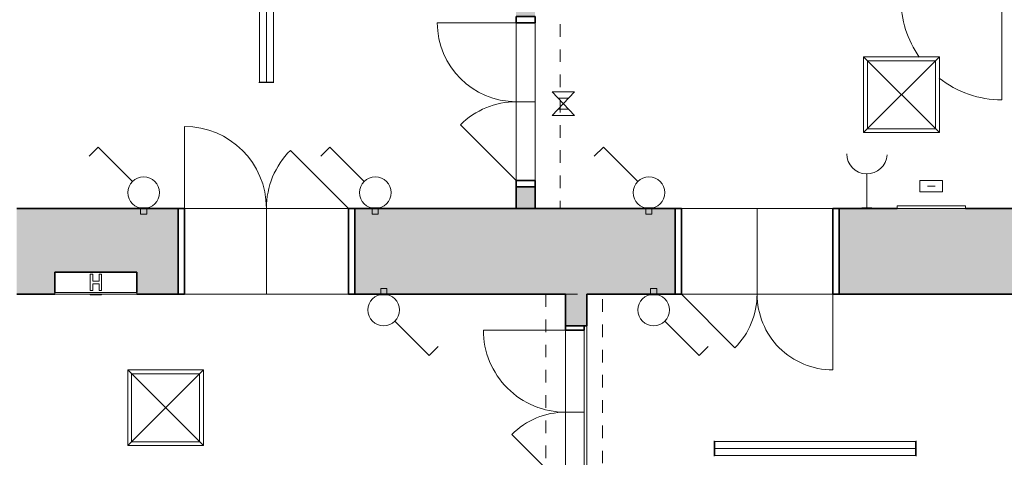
# Model space of a CAD drawing. Header units: metres. Extents: x -0.2 to 46.8, y -4.9 to 28.
# Tile 7 of 15: x 17.8 to 25.6, y 6.4 to 9.9. Entities that reach past the tile are written whole.
import ezdxf

# ---------------------------------------------------------------- set-up
doc = ezdxf.new("R2010")
doc.units = ezdxf.units.M
doc.linetypes.add('AV - Cerch_ 1 tecka 4mm', pattern=[0.006, 0.004, -0.001, 0, -0.001])
for name, color, linetype, lineweight in [('AV-SRAFY', 7, 'Continuous', 35), ('AV-STAVBA', 7, 'Continuous', 18), ('AV-VYBAVENI', 7, 'Continuous', 18)]:
    doc.layers.add(name, color=color, linetype=linetype, lineweight=lineweight)
doc.layers.add('AV-TEXTY', color=5, linetype='Continuous', lineweight=13, true_color=0x0000ff)

# ---------------------------------------------------------------- blocks, each defined once
blk = doc.blocks.new('DO_2-L_Ocel_ - 1250x1970-985810-2NP')
at = {"layer": 'AV-STAVBA', "color": 254, "true_color": 0xcccccc}
for p, q in [((0.65, 0.7349), (0.65, 0.085)), ((-0.6, 0.085), (-0.1757, 0.5093)), ((-0.635, 0.085), (-0.635, -0.065)), ((-0.6, 0.085), (0.65, 0.085)), ((0, 0.085), (0, -0.065)), ((0.685, 0.085), (0.685, -0.065)), ((-0.6, -0.065), (0.65, -0.065))]:
    blk.add_line(p, q, dxfattribs=at)
at = {"layer": 'AV-STAVBA', "color": 254, "lineweight": 35, "true_color": 0xcccccc}
for p, q in [((-0.6, 0.085), (-0.635, 0.085)), ((-0.635, 0.085), (-0.635, -0.065)), ((-0.6, -0.065), (-0.6, 0.085)), ((0.685, 0.085), (0.65, 0.085)), ((0.65, 0.085), (0.65, -0.065)), ((0.685, -0.065), (0.685, 0.085)), ((-0.635, -0.065), (-0.6, -0.065)), ((0.65, -0.065), (0.685, -0.065))]:
    blk.add_line(p, q, dxfattribs=at)
at = {"layer": 'AV-STAVBA', "color": 254, "linetype": 'AV - Cerch_ 1 tecka 4mm', "true_color": 0xcccccc}
for p, q in [((-0.635, 0.085), (0.685, 0.085)), ((-0.6, 0.085), (0.65, 0.085)), ((-0.6, -0.065), (0.65, -0.065)), ((-0.635, -0.085), (0.685, -0.085))]:
    blk.add_line(p, q, dxfattribs=at)
at = {"layer": 'AV-STAVBA', "color": 254, "true_color": 0xcccccc}
for centre, radius, start, end in [((0.6499, 0.085), 0.6499, 89.9951, 180), ((-0.6, 0.085), 0.6, 360, 45)]:
    blk.add_arc(centre, radius, start, end, dxfattribs=at)
blk = doc.blocks.new('DO_2-P_Obl__členěné_222 - 1300x2750_zdobné-986002-2NP')
at = {"layer": 'AV-STAVBA', "color": 254, "true_color": 0xcccccc}
for p, q in [((-0.65, 0.86), (-0.65, 0.21)), ((0.65, 0.21), (0.1904, 0.6696)), ((-0.65, 0.21), (0.65, 0.21)), ((-0.65, -0.47), (-0.65, 0.21)), ((0, 0.21), (0, -0.47)), ((0.65, -0.47), (0.65, 0.21)), ((-0.7, -0.47), (-0.65, -0.47)), ((-0.65, -0.47), (0.65, -0.47)), ((0.65, -0.47), (0.7, -0.47))]:
    blk.add_line(p, q, dxfattribs=at)
at = {"layer": 'AV-STAVBA', "color": 254, "lineweight": 35, "true_color": 0xcccccc}
for p, q in [((-0.65, 0.21), (-0.7, 0.21)), ((-0.7, 0.21), (-0.7, -0.47)), ((-0.65, -0.47), (-0.65, 0.21)), ((0.7, 0.21), (0.65, 0.21)), ((0.65, 0.21), (0.65, -0.47)), ((0.7, -0.47), (0.7, 0.21)), ((-0.7, -0.47), (-0.65, -0.47)), ((0.65, -0.47), (0.7, -0.47))]:
    blk.add_line(p, q, dxfattribs=at)
at = {"layer": 'AV-STAVBA', "color": 254, "linetype": 'AV - Cerch_ 1 tecka 4mm', "true_color": 0xcccccc}
for p, q in [((-0.65, 0.21), (0.65, 0.21)), ((-0.7, -0.47), (0.7, -0.47)), ((-0.65, -0.47), (0.65, -0.47))]:
    blk.add_line(p, q, dxfattribs=at)
at = {"layer": 'AV-STAVBA', "color": 254, "true_color": 0xcccccc}
for centre, start, end in [((-0.65, 0.21), 360, 90), ((0.65, 0.21), 135, 180)]:
    blk.add_arc(centre, 0.65, start, end, dxfattribs=at)
blk = doc.blocks.new('DO_2-P_Obl__členěné_222 - 1200x2700_zdobné-984504-2NP')
at = {"layer": 'AV-STAVBA', "color": 254, "true_color": 0xcccccc}
for p, q in [((-0.6, 0.81), (-0.6, 0.21)), ((0.6, 0.21), (0.1757, 0.6343)), ((-0.6, 0.21), (0.6, 0.21)), ((-0.6, -0.47), (-0.6, 0.21)), ((0, 0.21), (0, -0.47)), ((0.6, -0.47), (0.6, 0.21)), ((-0.65, -0.47), (-0.6, -0.47)), ((-0.6, -0.47), (0.6, -0.47)), ((0.6, -0.47), (0.65, -0.47))]:
    blk.add_line(p, q, dxfattribs=at)
at = {"layer": 'AV-STAVBA', "color": 254, "lineweight": 35, "true_color": 0xcccccc}
for p, q in [((-0.6, 0.21), (-0.65, 0.21)), ((-0.65, 0.21), (-0.65, -0.47)), ((-0.6, -0.47), (-0.6, 0.21)), ((0.65, 0.21), (0.6, 0.21)), ((0.6, 0.21), (0.6, -0.47)), ((0.65, -0.47), (0.65, 0.21)), ((-0.65, -0.47), (-0.6, -0.47)), ((0.6, -0.47), (0.65, -0.47))]:
    blk.add_line(p, q, dxfattribs=at)
at = {"layer": 'AV-STAVBA', "color": 254, "linetype": 'AV - Cerch_ 1 tecka 4mm', "true_color": 0xcccccc}
for p, q in [((-0.6, 0.21), (0.6, 0.21)), ((-0.65, -0.47), (0.65, -0.47)), ((-0.6, -0.47), (0.6, -0.47))]:
    blk.add_line(p, q, dxfattribs=at)
at = {"layer": 'AV-STAVBA', "color": 254, "true_color": 0xcccccc}
for centre, start, end in [((-0.6, 0.21), 360, 90), ((0.6, 0.21), 135, 180)]:
    blk.add_arc(centre, 0.6, start, end, dxfattribs=at)
blk = doc.blocks.new('DO_1-P_Ocel_ - 800x1970_150-917843-2NP')
at = {"layer": 'AV-STAVBA', "color": 254, "true_color": 0xcccccc}
for p, q in [((-0.4, 0.875), (-0.4, 0.075)), ((-0.4, 0.075), (0.4, 0.075)), ((-0.4, -0.075), (0.4, -0.075))]:
    blk.add_line(p, q, dxfattribs=at)
at = {"layer": 'AV-STAVBA', "color": 254, "linetype": 'AV - Cerch_ 1 tecka 4mm', "true_color": 0xcccccc}
for p, q in [((-0.45, 0.075), (0.45, 0.075)), ((-0.4, 0.075), (0.4, 0.075)), ((-0.45, -0.075), (0.45, -0.075)), ((-0.4, -0.075), (0.4, -0.075))]:
    blk.add_line(p, q, dxfattribs=at)
at = {"layer": 'AV-STAVBA', "color": 254, "lineweight": 35, "true_color": 0xcccccc}
for p, q in [((-0.4, 0.075), (-0.45, 0.075)), ((-0.45, 0.075), (-0.45, -0.075)), ((-0.4, -0.075), (-0.4, 0.075)), ((0.45, 0.075), (0.4, 0.075)), ((0.4, 0.075), (0.4, -0.075)), ((0.45, -0.075), (0.45, 0.075)), ((-0.45, -0.075), (-0.4, -0.075)), ((0.4, -0.075), (0.45, -0.075))]:
    blk.add_line(p, q, dxfattribs=at)
at = {"layer": 'AV-STAVBA', "color": 254, "true_color": 0xcccccc}
for start, end in [(51.6776, 90), (0, 35.18849)]:
    blk.add_arc((-0.4, 0.075), 0.8, start, end, dxfattribs=at)
blk = doc.blocks.new('GM_Otvor_obdélníkový - 1660x3000-988376-2NP')
at = {"layer": 'AV-STAVBA', "color": 254, "linetype": 'AV - Cerch_ 1 tecka 4mm', "lineweight": 13, "true_color": 0xcccccc}
for p, q in [((-0.83, 0.175), (0.83, 0.175)), ((-0.83, -0.175), (0.83, -0.175)), ((-0.83, -0.175), (0.83, -0.175))]:
    blk.add_line(p, q, dxfattribs=at)
blk = doc.blocks.new('DO_2-L_Obl__členěné_prosklené_222 - 1250x2750-993052-2NP')
at = {"layer": 'AV-STAVBA', "color": 254, "true_color": 0xcccccc}
for p, q in [((0.625, 0.57), (0.625, -0.055)), ((-0.625, -0.055), (-0.1831, 0.3869)), ((-0.625, -0.055), (0.625, -0.055)), ((-0.625, -0.205), (-0.625, -0.055)), ((0, -0.055), (0, -0.205)), ((0.625, -0.205), (0.625, -0.055)), ((-0.675, -0.205), (-0.625, -0.205)), ((-0.625, -0.205), (0.625, -0.205)), ((0.625, -0.205), (0.675, -0.205))]:
    blk.add_line(p, q, dxfattribs=at)
at = {"layer": 'AV-STAVBA', "color": 254, "lineweight": 35, "true_color": 0xcccccc}
for p, q in [((-0.625, -0.055), (-0.675, -0.055)), ((-0.675, -0.055), (-0.675, -0.205)), ((-0.625, -0.205), (-0.625, -0.055)), ((0.675, -0.055), (0.625, -0.055)), ((0.625, -0.055), (0.625, -0.205)), ((0.675, -0.205), (0.675, -0.055)), ((-0.675, -0.205), (-0.625, -0.205)), ((0.625, -0.205), (0.675, -0.205))]:
    blk.add_line(p, q, dxfattribs=at)
at = {"layer": 'AV-STAVBA', "color": 254, "linetype": 'AV - Cerch_ 1 tecka 4mm', "true_color": 0xcccccc}
for p, q in [((-0.625, -0.055), (0.625, -0.055)), ((-0.675, -0.205), (0.675, -0.205)), ((-0.625, -0.205), (0.625, -0.205))]:
    blk.add_line(p, q, dxfattribs=at)
at = {"layer": 'AV-STAVBA', "color": 254, "true_color": 0xcccccc}
for centre, start, end in [((0.625, -0.055), 90, 180), ((-0.625, -0.055), 360, 45)]:
    blk.add_arc(centre, 0.625, start, end, dxfattribs=at)
blk = doc.blocks.new('SFR_Trám_obdelník - 450_490-1397426-2NP')
at = {"layer": 'AV-STAVBA', "color": 254, "linetype": 'AV - Cerch_ 1 tecka 4mm', "lineweight": 13, "true_color": 0xcccccc}
for p, q in [((3.27, 0.225), (-3.27, 0.225)), ((-3.27, 0.225), (-3.27, -0.225)), ((3.27, -0.225), (3.27, 0.225)), ((-3.27, -0.225), (3.27, -0.225))]:
    blk.add_line(p, q, dxfattribs=at)
blk = doc.blocks.new('PF_Hydrant pod omítku - 650x650-1551170-2NP')
at = {"layer": 'AV-VYBAVENI', "color": 254, "true_color": 0xcccccc}
for p, q in [((-0.7777, 0.34), (-0.1277, 0.34)), ((-0.7777, 0.34), (-0.7777, 0.327)), ((-0.7777, 0.34), (-0.7777, 0.165)), ((-0.1277, 0.327), (-0.7777, 0.327)), ((-0.4977, 0.345), (-0.4777, 0.345)), ((-0.4977, 0.34), (-0.4977, 0.345)), ((-0.4777, 0.345), (-0.4277, 0.345)), ((-0.4777, 0.34), (-0.4777, 0.345)), ((-0.4277, 0.345), (-0.4077, 0.345)), ((-0.4277, 0.34), (-0.4277, 0.345)), ((-0.4077, 0.34), (-0.4077, 0.345)), ((-0.1277, 0.34), (-0.1277, 0.327)), ((-0.1277, 0.165), (-0.1277, 0.34)), ((-0.4977, 0.312), (-0.4977, 0.182)), ((-0.4777, 0.312), (-0.4977, 0.312)), ((-0.4777, 0.257), (-0.4777, 0.312)), ((-0.4277, 0.257), (-0.4777, 0.257)), ((-0.4277, 0.237), (-0.4777, 0.237)), ((-0.4777, 0.182), (-0.4777, 0.237)), ((-0.4277, 0.312), (-0.4277, 0.257)), ((-0.4077, 0.312), (-0.4277, 0.312)), ((-0.4277, 0.237), (-0.4277, 0.182)), ((-0.4077, 0.182), (-0.4077, 0.312)), ((-0.7777, 0.165), (-0.1277, 0.165)), ((-0.4977, 0.182), (-0.4777, 0.182)), ((-0.4277, 0.182), (-0.4077, 0.182))]:
    blk.add_line(p, q, dxfattribs=at)
blk = doc.blocks.new('D0089 - 1514 - OÚPSŘ_Benešova_rvt-1-2NP')
at = {"layer": 'AV-SRAFY', "lineweight": 18, "true_color": 0xcccccc}
h = blk.add_hatch(color=254, dxfattribs=at)
h.paths.add_polyline_path([(21.7248, 8.3782), (21.8748, 8.3782), (21.8748, 8.5482), (21.7248, 8.5482)])
h.paths.add_polyline_path([(21.8748, 9.8982), (21.8748, 10.0382), (21.7248, 10.0382), (21.7248, 9.8982)])
h = blk.add_hatch(color=254, dxfattribs=at)
h.paths.add_polyline_path([(33.8548, 7.6982), (34.5474, 7.6982), (34.5474, 8.3782), (31.2824, 8.3782), (31.2824, 7.6982), (32.2206, 7.6982)])
h.paths.add_polyline_path([(39.2348, 7.6982), (39.2348, 8.3782), (35.9474, 8.3782), (35.9474, 7.6982), (36.2872, 7.6982)])
h.paths.add_polyline_path([(19.0448, 7.6982), (19.0448, 8.3782), (17.7648, 8.3782), (17.7648, 7.6982), (18.0686, 7.6982), (18.0686, 7.8732), (18.7186, 7.8732), (18.7186, 7.6982)])
h.paths.add_polyline_path([(20.4448, 7.6982), (22.9848, 7.6982), (22.9848, 8.3782), (20.4448, 8.3782)])
h.paths.add_polyline_path([(24.2848, 7.6982), (29.9324, 7.6982), (29.9324, 8.3782), (24.2848, 8.3782)])
h = blk.add_hatch(color=254, dxfattribs=at)
h.paths.add_polyline_path([(22.1148, 1.1582), (22.2848, 1.1582), (22.2848, 6.1282), (22.1148, 6.1282), (22.1148, 4.027)])
h.paths.add_polyline_path([(22.2848, 7.4482), (22.2848, 7.6982), (22.1148, 7.6982), (22.1148, 7.4482)])
at = {"layer": 'AV-STAVBA', "color": 254, "true_color": 0xcccccc}
for p, q in [((21.7248, 8.5982), (21.7248, 9.8482)), ((21.8748, 9.8482), (21.8748, 8.5982)), ((19.0948, 8.3782), (20.3948, 8.3782)), ((24.2348, 7.6982), (23.0348, 7.6982)), ((22.2848, 7.4482), (22.2848, 6.1282)), ((22.1148, 6.1632), (22.1148, 7.4132))]:
    blk.add_line(p, q, dxfattribs=at)
at = {"layer": 'AV-STAVBA', "color": 254, "lineweight": 35, "true_color": 0xcccccc}
for p, q in [((21.8748, 8.5482), (21.7248, 8.5482)), ((21.7248, 8.5482), (21.7248, 8.3782)), ((21.8748, 8.3782), (21.8748, 8.5482)), ((19.0448, 8.3782), (17.7648, 8.3782)), ((19.0448, 7.6982), (19.0448, 8.3782)), ((22.9848, 8.3782), (20.4448, 8.3782)), ((20.4448, 8.3782), (20.4448, 7.6982)), ((21.7248, 8.3782), (21.8748, 8.3782)), ((22.9848, 7.6982), (22.9848, 8.3782)), ((24.7459, 8.3782), (24.2848, 8.3782)), ((24.2848, 8.3782), (24.2848, 7.6982)), ((29.9324, 8.3782), (25.2859, 8.3782)), ((18.0686, 7.7112), (18.0686, 7.8732)), ((18.0686, 7.8732), (18.7186, 7.8732)), ((18.7186, 7.8732), (18.7186, 7.7112)), ((17.7648, 7.6982), (18.0686, 7.6982)), ((18.7186, 7.6982), (19.0448, 7.6982)), ((20.4448, 7.6982), (22.1148, 7.6982)), ((22.1148, 7.6982), (22.1148, 7.4482)), ((22.2848, 7.6982), (22.9848, 7.6982)), ((22.2848, 7.4482), (22.2848, 7.6982)), ((24.2848, 7.6982), (28.5148, 7.6982)), ((22.1148, 7.4482), (22.2848, 7.4482))]:
    blk.add_line(p, q, dxfattribs=at)
at = {"layer": 'AV-STAVBA', "color": 254, "lineweight": 18, "true_color": 0xcccccc}
for name, p, rotation in [('DO_1-P_Ocel_ - 800x1970_150-917843-2NP', (25.1748, 10.1132), 180), ('GM_Otvor_obdélníkový - 1660x3000-988376-2NP', (21.8998, 9.2082), 269.9999999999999), ('DO_2-L_Obl__členěné_prosklené_222 - 1250x2750-993052-2NP', (21.6698, 9.2232), 89.99999999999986), ('DO_2-P_Obl__členěné_222 - 1200x2700_zdobné-984504-2NP', (23.6348, 7.9082), 180), ('SFR_Trám_obdelník - 450_490-1397426-2NP', (22.1848, 4.4282), 89.99999999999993), ('DO_2-L_Ocel_ - 1250x1970-985810-2NP', (22.1998, 6.7632), 89.99999999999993)]:
    blk.add_blockref(name, p, dxfattribs=dict(at, rotation=rotation))
blk.add_blockref('DO_2-P_Obl__členěné_222 - 1300x2750_zdobné-986002-2NP', (19.7448, 8.1682), dxfattribs=at)
at = {"layer": 'AV-VYBAVENI', "color": 254, "lineweight": 18, "true_color": 0xcccccc, "rotation": 180}
blk.add_blockref('PF_Hydrant pod omítku - 650x650-1551170-2NP', (17.9408, 8.0382), dxfattribs=at)
blk = doc.blocks.new('EF_Vypínač - Jednoklapka-835338-2NP')
at = {"layer": 'AV-STAVBA'}
for p, q in [((1.9098, 25.0188), (1.9098, 25.0988)), ((1.9098, 25.0988), (1.9148, 25.0988)), ((1.9098, 25.0888), (1.9098, 25.0288)), ((1.9098, 25.0288), (1.9098, 25.0888)), ((1.9148, 25.0988), (1.9148, 25.0188)), ((1.9148, 25.0828), (1.9598, 25.0828)), ((1.9598, 25.0828), (1.9598, 25.0348)), ((1.9148, 25.0188), (1.9098, 25.0188)), ((1.9598, 25.0348), (1.9148, 25.0348))]:
    blk.add_line(p, q, dxfattribs=at)
blk = doc.blocks.new('EF_Zásuvka - Jednozásuvka-V7-2NP')
at = {"layer": 'AV-STAVBA'}
for p, q in [((5.4998, 25.9006), (5.4998, 25.9806)), ((5.4998, 25.9806), (5.5048, 25.9806)), ((5.4998, 25.9106), (5.4998, 25.9706)), ((5.4998, 25.9706), (5.4998, 25.9106)), ((5.4998, 25.9106), (5.4998, 25.9706)), ((5.4998, 25.9656), (5.4998, 25.9156)), ((5.4998, 25.9586), (5.4998, 25.9206)), ((5.4998, 25.9586), (5.4998, 25.9206)), ((5.4998, 25.9518), (5.4998, 25.9481)), ((5.4998, 25.9518), (5.4998, 25.9481)), ((5.4998, 25.9418), (5.4998, 25.9381)), ((5.4998, 25.9418), (5.4998, 25.9381)), ((5.4998, 25.9281), (5.4998, 25.9318)), ((5.4998, 25.9281), (5.4998, 25.9318)), ((5.5048, 25.9006), (5.4998, 25.9006))]:
    blk.add_line(p, q, dxfattribs=at)
blk = doc.blocks.new('EE_Rozvaděč zapuštěný do stěny - 500x700-882660-2NP')
at = {"layer": 'AV-STAVBA', "color": 5, "lineweight": 13, "true_color": 0x0000ff}
for p, q in [((25.1059, 8.598), (24.9259, 8.598)), ((24.9259, 8.598), (24.9259, 8.508)), ((25.1059, 8.508), (25.1059, 8.598)), ((25.0459, 8.553), (24.9859, 8.553)), ((24.9259, 8.508), (25.1059, 8.508))]:
    blk.add_line(p, q, dxfattribs=at)
at = {"layer": 'AV-STAVBA'}
for p, q in [((24.7459, 8.3982), (25.2859, 8.3982)), ((24.7459, 8.3982), (24.7459, 8.3782)), ((25.2859, 8.3782), (24.7459, 8.3782)), ((25.2859, 8.3782), (25.2859, 8.3982))]:
    blk.add_line(p, q, dxfattribs=at)
blk = doc.blocks.new('LF_Svítidlo do podhledu - 600x600-922042-2NP')
at = {"layer": 'AV-STAVBA', "color": 5, "true_color": 0x0000ff}
for p, q in [((0.3, 0.3), (-0.3, 0.3)), ((-0.3, 0.3), (-0.3, -0.3)), ((-0.3, 0.3), (-0.3, -0.3)), ((0.3, 0.3), (-0.3, 0.3)), ((-0.3, -0.3), (0.3, 0.3)), ((-0.3, 0.3), (0.3, -0.3)), ((-0.27, -0.27), (-0.27, 0.27)), ((-0.27, 0.27), (0.27, 0.27)), ((0.27, 0.27), (-0.27, 0.27)), ((-0.27, 0.27), (-0.27, -0.27)), ((0.27, 0.27), (0.27, -0.27)), ((0.27, -0.27), (0.27, 0.27)), ((0.3, -0.3), (0.3, 0.3)), ((0.3, -0.3), (0.3, 0.3)), ((-0.3, -0.3), (0.3, -0.3)), ((-0.3, -0.3), (0.3, -0.3)), ((0.27, -0.27), (-0.27, -0.27)), ((-0.27, -0.27), (0.27, -0.27))]:
    blk.add_line(p, q, dxfattribs=at)
blk = doc.blocks.new('LF_Závěsné lineární svítidlo - 1600x120-923465-2NP')
at = {"layer": 'AV-STAVBA', "color": 5, "true_color": 0x0000ff}
for p, q in [((-0.8, -0.06), (-0.8, 0.06)), ((0.8, 0), (-0.8, 0)), ((-0.795, -0.055), (-0.795, 0.055)), ((-0.795, 0.055), (0.795, 0.055)), ((0.795, 0.055), (0.795, -0.055)), ((0.8, 0.06), (0.8, -0.06)), ((0.795, -0.055), (-0.795, -0.055))]:
    blk.add_line(p, q, dxfattribs=at)
blk = doc.blocks.new('LF_Závěsné lineární svítidlo - 1600x120-926009-2NP')
at = {"layer": 'AV-STAVBA', "color": 5, "true_color": 0x0000ff}
for p, q in [((-0.8, -0.06), (-0.8, 0.06)), ((0.8, 0), (-0.8, 0)), ((-0.795, -0.055), (-0.795, 0.055)), ((-0.795, 0.055), (0.795, 0.055)), ((0.795, 0.055), (0.795, -0.055)), ((0.8, 0.06), (0.8, -0.06)), ((0.795, -0.055), (-0.795, -0.055))]:
    blk.add_line(p, q, dxfattribs=at)
blk = doc.blocks.new('LF_Svítidlo nouzové nástěnné - Svítidlo nástěnné_nouzové-902812-2NP')
at = {"layer": 'AV-STAVBA', "color": 5, "true_color": 0x0000ff}
for p, q in [((14.4471, 8.1998), (14.2583, 8.3766)), ((14.2583, 8.1998), (14.4471, 8.3766)), ((14.2583, 8.1998), (14.2583, 8.3766)), ((14.4471, 8.1998), (14.4471, 8.3766)), ((14.3095, 8.2478), (14.3095, 8.3286)), ((14.3959, 8.2478), (14.3959, 8.3286))]:
    blk.add_line(p, q, dxfattribs=at)

msp = doc.modelspace()

# ---------------------------------------------------------------- linework, layer by layer
at = {"layer": 'AV-TEXTY', "lineweight": 5}
for p, q in [((18.4105, 8.8642), (18.3385, 8.7923)), ((18.6831, 8.5916), (18.4105, 8.8642)), ((20.2469, 8.8642), (20.1749, 8.7923)), ((20.5195, 8.5916), (20.2469, 8.8642)), ((22.4164, 8.8642), (22.3445, 8.7923)), ((22.6891, 8.5916), (22.4164, 8.8642)), ((18.6831, 8.5916), (18.6534, 8.6213)), ((20.5195, 8.5916), (20.4898, 8.6213)), ((22.6891, 8.5916), (22.6594, 8.6213)), ((24.5057, 8.6514), (24.5057, 8.3782)), ((20.7629, 7.4848), (20.7926, 7.4551)), ((20.7629, 7.4848), (21.0356, 7.2122)), ((22.9032, 7.4848), (22.9329, 7.4551)), ((22.9032, 7.4848), (23.1758, 7.2122)), ((21.0356, 7.2122), (21.1075, 7.2841)), ((23.1758, 7.2122), (23.2478, 7.2841))]:
    msp.add_line(p, q, dxfattribs=at)
for centre in [(18.7715, 8.5032), (20.6079, 8.5032), (22.7774, 8.5032), (20.6745, 7.5732), (22.8148, 7.5732)]:
    msp.add_circle(centre, 0.125, dxfattribs=at)
msp.add_arc((24.5057, 8.8114), 0.16, 180, 356.41054, dxfattribs=at)

# ---------------------------------------------------------------- block references
at = {"lineweight": 5}
msp.add_blockref('D0089 - 1514 - OÚPSŘ_Benešova_rvt-1-2NP', (0, 0), dxfattribs=at)
at = {"layer": 'AV-STAVBA', "color": 5, "true_color": 0x0000ff, "extrusion": (0, 0, -1)}
for name, p, rotation in [('LF_Závěsné lineární svítidlo - 1600x120-926009-2NP', (-19.7448, 10.1743), 269.9999999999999), ('LF_Závěsné lineární svítidlo - 1600x120-923465-2NP', (-24.0948, 6.4758), 180)]:
    msp.add_blockref(name, p, dxfattribs=dict(at, rotation=rotation))
at = {"layer": 'AV-STAVBA', "color": 5, "true_color": 0x0000ff}
for p in [(24.7798, 9.2782), (18.9448, 6.7982)]:
    msp.add_blockref('LF_Svítidlo do podhledu - 600x600-922042-2NP', p, dxfattribs=at)
at = {"layer": 'AV-STAVBA', "color": 5, "true_color": 0x0000ff, "rotation": 270.0000000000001}
msp.add_blockref('LF_Svítidlo nouzové nástěnné - Svítidlo nástěnné_nouzové-902812-2NP', (13.8116, 23.5609), dxfattribs=at)
at = {"layer": 'AV-STAVBA', "color": 5, "lineweight": 13, "true_color": 0x0000ff}
msp.add_blockref('EE_Rozvaděč zapuštěný do stěny - 500x700-882660-2NP', (0, 0), dxfattribs=at)
at = {"layer": 'AV-STAVBA'}
for name, p, rotation in [('EF_Vypínač - Jednoklapka-835338-2NP', (-6.2873, 10.293), 269.9999999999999), ('EF_Vypínač - Jednoklapka-835338-2NP', (-4.4509, 10.293), 269.9999999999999), ('EF_Vypínač - Jednoklapka-835338-2NP', (-2.2814, 10.293), 269.9999999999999), ('EF_Zásuvka - Jednozásuvka-V7-2NP', (-1.4349, 13.883), 269.9999999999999), ('EF_Vypínač - Jednoklapka-835338-2NP', (45.7334, 5.7834), 89.99999999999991), ('EF_Vypínač - Jednoklapka-835338-2NP', (47.8736, 5.7834), 89.99999999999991)]:
    msp.add_blockref(name, p, dxfattribs=dict(at, rotation=rotation))

doc.saveas('drawing.dxf')
